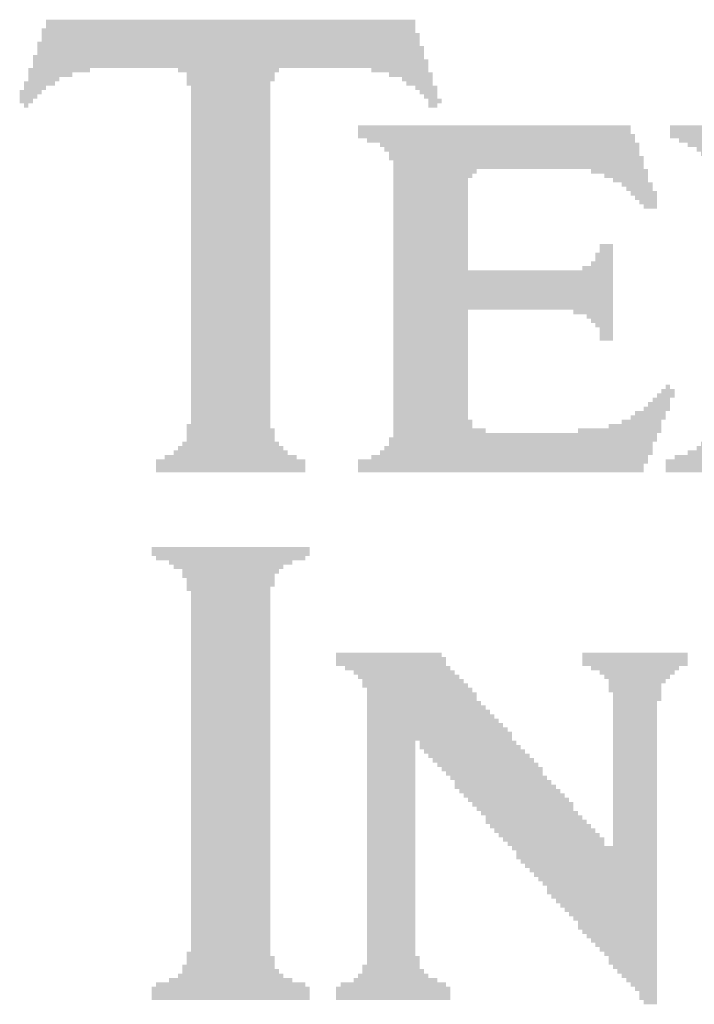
# Model space of a CAD drawing. Header units: inches. Extents: x -0.5 to 14.5, y -1.3 to 8.2.
# Tile 185 of 196: x 12.515 to 12.669, y 0.485 to 0.709. Entities that reach past the tile are written whole.
import ezdxf

# ---------------------------------------------------------------- set-up
doc = ezdxf.new("R2010")
doc.units = ezdxf.units.IN
doc.header["$MEASUREMENT"] = 0
doc.layers.add('M9 Title Sheet', color=56, linetype='Continuous')

msp = doc.modelspace()

# ---------------------------------------------------------------- hatches: boundary and pattern name
at = {"layer": 'M9 Title Sheet'}
for points in [[(12.6055, 0.70825), (12.6055, 0.70725), (12.6055, 0.70625), (12.6065, 0.70625), (12.6065, 0.70525), (12.6065, 0.70425), (12.6065, 0.70325), (12.6075, 0.70325), (12.6075, 0.70225), (12.6075, 0.70125), (12.6075, 0.70025), (12.6085, 0.70025), (12.6085, 0.69925), (12.6085, 0.69825), (12.6085, 0.69725), (12.6095, 0.69725), (12.6095, 0.69625), (12.6095, 0.69525), (12.6095, 0.69425), (12.6105, 0.69425), (12.6105, 0.69325), (12.6105, 0.69225), (12.6105, 0.69125), (12.6115, 0.69125), (12.6115, 0.69025), (12.6105, 0.69025), (12.6105, 0.68925), (12.6085, 0.68925), (12.6085, 0.69025), (12.6085, 0.69125), (12.6075, 0.69125), (12.6075, 0.69225), (12.6065, 0.69225), (12.6065, 0.69325), (12.6055, 0.69325), (12.6055, 0.69425), (12.6035, 0.69425), (12.6035, 0.69525), (12.6025, 0.69525), (12.6025, 0.69625), (12.5995, 0.69625), (12.5995, 0.69725), (12.5955, 0.69725), (12.5955, 0.69825), (12.5745, 0.69825), (12.5745, 0.69725), (12.5735, 0.69725), (12.5735, 0.69625), (12.5735, 0.69525), (12.5725, 0.69525), (12.5725, 0.69425), (12.5725, 0.69325), (12.5725, 0.69225), (12.5725, 0.69125), (12.5725, 0.69025), (12.5725, 0.68925), (12.5725, 0.68825), (12.5725, 0.68725), (12.5725, 0.68625), (12.5725, 0.68525), (12.5725, 0.68425), (12.5725, 0.68325), (12.5725, 0.68225), (12.5725, 0.68125), (12.5725, 0.68025), (12.5725, 0.67925), (12.5725, 0.67825), (12.5725, 0.67725), (12.5725, 0.67625), (12.5725, 0.67525), (12.5725, 0.67425), (12.5725, 0.67325), (12.5725, 0.67225), (12.5725, 0.67125), (12.5725, 0.67025), (12.5725, 0.66925), (12.5725, 0.66825), (12.5725, 0.66725), (12.5725, 0.66625), (12.5725, 0.66525), (12.5725, 0.66425), (12.5725, 0.66325), (12.5725, 0.66225), (12.5725, 0.66125), (12.5725, 0.66025), (12.5725, 0.65925), (12.5725, 0.65825), (12.5725, 0.65725), (12.5725, 0.65625), (12.5725, 0.65525), (12.5725, 0.65425), (12.5725, 0.65325), (12.5725, 0.65225), (12.5725, 0.65125), (12.5725, 0.65025), (12.5725, 0.64925), (12.5725, 0.64825), (12.5725, 0.64725), (12.5725, 0.64625), (12.5725, 0.64525), (12.5725, 0.64425), (12.5725, 0.64325), (12.5725, 0.64225), (12.5725, 0.64125), (12.5725, 0.64025), (12.5725, 0.63925), (12.5725, 0.63825), (12.5725, 0.63725), (12.5725, 0.63625), (12.5725, 0.63525), (12.5725, 0.63425), (12.5725, 0.63325), (12.5725, 0.63225), (12.5725, 0.63125), (12.5725, 0.63025), (12.5725, 0.62925), (12.5725, 0.62825), (12.5725, 0.62725), (12.5725, 0.62625), (12.5725, 0.62525), (12.5725, 0.62425), (12.5725, 0.62325), (12.5725, 0.62225), (12.5725, 0.62125), (12.5725, 0.62025), (12.5725, 0.61925), (12.5725, 0.61825), (12.5725, 0.61725), (12.5725, 0.61625), (12.5735, 0.61625), (12.5735, 0.61525), (12.5735, 0.61425), (12.5735, 0.61325), (12.5745, 0.61325), (12.5745, 0.61225), (12.5755, 0.61225), (12.5755, 0.61125), (12.5765, 0.61125), (12.5765, 0.61025), (12.5785, 0.61025), (12.5785, 0.60925), (12.5805, 0.60925), (12.5805, 0.60825), (12.5805, 0.60725), (12.5805, 0.60625), (12.5465, 0.60625), (12.5465, 0.60725), (12.5465, 0.60825), (12.5465, 0.60925), (12.5485, 0.60925), (12.5485, 0.61025), (12.5505, 0.61025), (12.5505, 0.61125), (12.5515, 0.61125), (12.5515, 0.61225), (12.5525, 0.61225), (12.5525, 0.61325), (12.5535, 0.61325), (12.5535, 0.61425), (12.5535, 0.61525), (12.5535, 0.61625), (12.5535, 0.61725), (12.5545, 0.61725), (12.5545, 0.61825), (12.5545, 0.61925), (12.5545, 0.62025), (12.5545, 0.62125), (12.5545, 0.62225), (12.5545, 0.62325), (12.5545, 0.62425), (12.5545, 0.62525), (12.5545, 0.62625), (12.5545, 0.62725), (12.5545, 0.62825), (12.5545, 0.62925), (12.5545, 0.63025), (12.5545, 0.63125), (12.5545, 0.63225), (12.5545, 0.63325), (12.5545, 0.63425), (12.5545, 0.63525), (12.5545, 0.63625), (12.5545, 0.63725), (12.5545, 0.63825), (12.5545, 0.63925), (12.5545, 0.64025), (12.5545, 0.64125), (12.5545, 0.64225), (12.5545, 0.64325), (12.5545, 0.64425), (12.5545, 0.64525), (12.5545, 0.64625), (12.5545, 0.64725), (12.5545, 0.64825), (12.5545, 0.64925), (12.5545, 0.65025), (12.5545, 0.65125), (12.5545, 0.65225), (12.5545, 0.65325), (12.5545, 0.65425), (12.5545, 0.65525), (12.5545, 0.65625), (12.5545, 0.65725), (12.5545, 0.65825), (12.5545, 0.65925), (12.5545, 0.66025), (12.5545, 0.66125), (12.5545, 0.66225), (12.5545, 0.66325), (12.5545, 0.66425), (12.5545, 0.66525), (12.5545, 0.66625), (12.5545, 0.66725), (12.5545, 0.66825), (12.5545, 0.66925), (12.5545, 0.67025), (12.5545, 0.67125), (12.5545, 0.67225), (12.5545, 0.67325), (12.5545, 0.67425), (12.5545, 0.67525), (12.5545, 0.67625), (12.5545, 0.67725), (12.5545, 0.67825), (12.5545, 0.67925), (12.5545, 0.68025), (12.5545, 0.68125), (12.5545, 0.68225), (12.5545, 0.68325), (12.5545, 0.68425), (12.5545, 0.68525), (12.5545, 0.68625), (12.5545, 0.68725), (12.5545, 0.68825), (12.5545, 0.68925), (12.5545, 0.69025), (12.5545, 0.69125), (12.5545, 0.69225), (12.5545, 0.69325), (12.5545, 0.69425), (12.5535, 0.69425), (12.5535, 0.69525), (12.5535, 0.69625), (12.5535, 0.69725), (12.5515, 0.69725), (12.5515, 0.69825), (12.5315, 0.69825), (12.5315, 0.69725), (12.5275, 0.69725), (12.5275, 0.69625), (12.5245, 0.69625), (12.5245, 0.69525), (12.5235, 0.69525), (12.5235, 0.69425), (12.5215, 0.69425), (12.5215, 0.69325), (12.5205, 0.69325), (12.5205, 0.69225), (12.5195, 0.69225), (12.5195, 0.69125), (12.5185, 0.69125), (12.5185, 0.69025), (12.5175, 0.69025), (12.5175, 0.68925), (12.5165, 0.68925), (12.5165, 0.69025), (12.5155, 0.69025), (12.5155, 0.69125), (12.5155, 0.69225), (12.5155, 0.69325), (12.5165, 0.69325), (12.5165, 0.69425), (12.5165, 0.69525), (12.5175, 0.69525), (12.5175, 0.69625), (12.5175, 0.69725), (12.5175, 0.69825), (12.5185, 0.69825), (12.5185, 0.69925), (12.5185, 0.70025), (12.5185, 0.70125), (12.5195, 0.70125), (12.5195, 0.70225), (12.5195, 0.70325), (12.5195, 0.70425), (12.5205, 0.70425), (12.5205, 0.70525), (12.5205, 0.70625), (12.5205, 0.70725), (12.5215, 0.70725), (12.5215, 0.70825), (12.5215, 0.70925), (12.6055, 0.70925)], [(12.6545, 0.68425), (12.6545, 0.68325), (12.6555, 0.68325), (12.6555, 0.68225), (12.6555, 0.68125), (12.6565, 0.68125), (12.6565, 0.68025), (12.6565, 0.67925), (12.6565, 0.67825), (12.6575, 0.67825), (12.6575, 0.67725), (12.6575, 0.67625), (12.6575, 0.67525), (12.6585, 0.67525), (12.6585, 0.67425), (12.6585, 0.67325), (12.6585, 0.67225), (12.6595, 0.67225), (12.6595, 0.67125), (12.6595, 0.67025), (12.6605, 0.67025), (12.6605, 0.66925), (12.6605, 0.66825), (12.6605, 0.66725), (12.6605, 0.66625), (12.6575, 0.66625), (12.6575, 0.66725), (12.6565, 0.66725), (12.6565, 0.66825), (12.6555, 0.66825), (12.6555, 0.66925), (12.6545, 0.66925), (12.6545, 0.67025), (12.6535, 0.67025), (12.6535, 0.67125), (12.6525, 0.67125), (12.6525, 0.67225), (12.6505, 0.67225), (12.6505, 0.67325), (12.6485, 0.67325), (12.6485, 0.67425), (12.6455, 0.67425), (12.6455, 0.67525), (12.6195, 0.67525), (12.6195, 0.67425), (12.6185, 0.67425), (12.6185, 0.67325), (12.6175, 0.67325), (12.6175, 0.67225), (12.6175, 0.67125), (12.6175, 0.67025), (12.6175, 0.66925), (12.6175, 0.66825), (12.6175, 0.66725), (12.6175, 0.66625), (12.6175, 0.66525), (12.6175, 0.66425), (12.6175, 0.66325), (12.6175, 0.66225), (12.6175, 0.66125), (12.6175, 0.66025), (12.6175, 0.65925), (12.6175, 0.65825), (12.6175, 0.65725), (12.6175, 0.65625), (12.6175, 0.65525), (12.6175, 0.65425), (12.6175, 0.65325), (12.6175, 0.65225), (12.6435, 0.65225), (12.6435, 0.65325), (12.6455, 0.65325), (12.6455, 0.65425), (12.6465, 0.65425), (12.6465, 0.65525), (12.6465, 0.65625), (12.6475, 0.65625), (12.6475, 0.65725), (12.6475, 0.65825), (12.6505, 0.65825), (12.6505, 0.65725), (12.6505, 0.65625), (12.6505, 0.65525), (12.6505, 0.65425), (12.6505, 0.65325), (12.6505, 0.65225), (12.6505, 0.65125), (12.6505, 0.65025), (12.6505, 0.64925), (12.6505, 0.64825), (12.6505, 0.64725), (12.6505, 0.64625), (12.6505, 0.64525), (12.6505, 0.64425), (12.6505, 0.64325), (12.6505, 0.64225), (12.6505, 0.64125), (12.6505, 0.64025), (12.6505, 0.63925), (12.6505, 0.63825), (12.6505, 0.63725), (12.6505, 0.63625), (12.6475, 0.63625), (12.6475, 0.63725), (12.6475, 0.63825), (12.6475, 0.63925), (12.6465, 0.63925), (12.6465, 0.64025), (12.6455, 0.64025), (12.6455, 0.64125), (12.6445, 0.64125), (12.6445, 0.64225), (12.6415, 0.64225), (12.6415, 0.64325), (12.6175, 0.64325), (12.6175, 0.64225), (12.6175, 0.64125), (12.6175, 0.64025), (12.6175, 0.63925), (12.6175, 0.63825), (12.6175, 0.63725), (12.6175, 0.63625), (12.6175, 0.63525), (12.6175, 0.63425), (12.6175, 0.63325), (12.6175, 0.63225), (12.6175, 0.63125), (12.6175, 0.63025), (12.6175, 0.62925), (12.6175, 0.62825), (12.6175, 0.62725), (12.6175, 0.62625), (12.6175, 0.62525), (12.6175, 0.62425), (12.6175, 0.62325), (12.6175, 0.62225), (12.6175, 0.62125), (12.6175, 0.62025), (12.6175, 0.61925), (12.6175, 0.61825), (12.6185, 0.61825), (12.6185, 0.61725), (12.6185, 0.61625), (12.6215, 0.61625), (12.6215, 0.61525), (12.6425, 0.61525), (12.6425, 0.61625), (12.6495, 0.61625), (12.6495, 0.61725), (12.6525, 0.61725), (12.6525, 0.61825), (12.6545, 0.61825), (12.6545, 0.61925), (12.6555, 0.61925), (12.6555, 0.62025), (12.6575, 0.62025), (12.6575, 0.62125), (12.6585, 0.62125), (12.6585, 0.62225), (12.6595, 0.62225), (12.6595, 0.62325), (12.6605, 0.62325), (12.6605, 0.62425), (12.6615, 0.62425), (12.6615, 0.62525), (12.6625, 0.62525), (12.6625, 0.62625), (12.6635, 0.62625), (12.6635, 0.62525), (12.6645, 0.62525), (12.6645, 0.62425), (12.6645, 0.62325), (12.6635, 0.62325), (12.6635, 0.62225), (12.6635, 0.62125), (12.6635, 0.62025), (12.6625, 0.62025), (12.6625, 0.61925), (12.6625, 0.61825), (12.6615, 0.61825), (12.6615, 0.61725), (12.6615, 0.61625), (12.6615, 0.61525), (12.6605, 0.61525), (12.6605, 0.61425), (12.6605, 0.61325), (12.6595, 0.61325), (12.6595, 0.61225), (12.6595, 0.61125), (12.6595, 0.61025), (12.6585, 0.61025), (12.6585, 0.60925), (12.6585, 0.60825), (12.6575, 0.60825), (12.6575, 0.60725), (12.6575, 0.60625), (12.5925, 0.60625), (12.5925, 0.60725), (12.5925, 0.60825), (12.5925, 0.60925), (12.5955, 0.60925), (12.5955, 0.61025), (12.5975, 0.61025), (12.5975, 0.61125), (12.5985, 0.61125), (12.5985, 0.61225), (12.5995, 0.61225), (12.5995, 0.61325), (12.5995, 0.61425), (12.6005, 0.61425), (12.6005, 0.61525), (12.6005, 0.61625), (12.6005, 0.61725), (12.6005, 0.61825), (12.6005, 0.61925), (12.6005, 0.62025), (12.6005, 0.62125), (12.6005, 0.62225), (12.6005, 0.62325), (12.6005, 0.62425), (12.6005, 0.62525), (12.6005, 0.62625), (12.6005, 0.62725), (12.6005, 0.62825), (12.6005, 0.62925), (12.6005, 0.63025), (12.6005, 0.63125), (12.6005, 0.63225), (12.6005, 0.63325), (12.6005, 0.63425), (12.6005, 0.63525), (12.6005, 0.63625), (12.6005, 0.63725), (12.6005, 0.63825), (12.6005, 0.63925), (12.6005, 0.64025), (12.6005, 0.64125), (12.6005, 0.64225), (12.6005, 0.64325), (12.6005, 0.64425), (12.6005, 0.64525), (12.6005, 0.64625), (12.6005, 0.64725), (12.6005, 0.64825), (12.6005, 0.64925), (12.6005, 0.65025), (12.6005, 0.65125), (12.6005, 0.65225), (12.6005, 0.65325), (12.6005, 0.65425), (12.6005, 0.65525), (12.6005, 0.65625), (12.6005, 0.65725), (12.6005, 0.65825), (12.6005, 0.65925), (12.6005, 0.66025), (12.6005, 0.66125), (12.6005, 0.66225), (12.6005, 0.66325), (12.6005, 0.66425), (12.6005, 0.66525), (12.6005, 0.66625), (12.6005, 0.66725), (12.6005, 0.66825), (12.6005, 0.66925), (12.6005, 0.67025), (12.6005, 0.67125), (12.6005, 0.67225), (12.6005, 0.67325), (12.6005, 0.67425), (12.6005, 0.67525), (12.6005, 0.67625), (12.6005, 0.67725), (12.5995, 0.67725), (12.5995, 0.67825), (12.5995, 0.67925), (12.5985, 0.67925), (12.5985, 0.68025), (12.5975, 0.68025), (12.5975, 0.68125), (12.5945, 0.68125), (12.5945, 0.68225), (12.5925, 0.68225), (12.5925, 0.68325), (12.5925, 0.68425), (12.5925, 0.68525), (12.6545, 0.68525)], [(12.5815, 0.58825), (12.5815, 0.58725), (12.5805, 0.58725), (12.5805, 0.58625), (12.5775, 0.58625), (12.5775, 0.58525), (12.5755, 0.58525), (12.5755, 0.58425), (12.5745, 0.58425), (12.5745, 0.58325), (12.5735, 0.58325), (12.5735, 0.58225), (12.5735, 0.58125), (12.5735, 0.58025), (12.5725, 0.58025), (12.5725, 0.57925), (12.5725, 0.57825), (12.5725, 0.57725), (12.5725, 0.57625), (12.5725, 0.57525), (12.5725, 0.57425), (12.5725, 0.57325), (12.5725, 0.57225), (12.5725, 0.57125), (12.5725, 0.57025), (12.5725, 0.56925), (12.5725, 0.56825), (12.5725, 0.56725), (12.5725, 0.56625), (12.5725, 0.56525), (12.5725, 0.56425), (12.5725, 0.56325), (12.5725, 0.56225), (12.5725, 0.56125), (12.5725, 0.56025), (12.5725, 0.55925), (12.5725, 0.55825), (12.5725, 0.55725), (12.5725, 0.55625), (12.5725, 0.55525), (12.5725, 0.55425), (12.5725, 0.55325), (12.5725, 0.55225), (12.5725, 0.55125), (12.5725, 0.55025), (12.5725, 0.54925), (12.5725, 0.54825), (12.5725, 0.54725), (12.5725, 0.54625), (12.5725, 0.54525), (12.5725, 0.54425), (12.5725, 0.54325), (12.5725, 0.54225), (12.5725, 0.54125), (12.5725, 0.54025), (12.5725, 0.53925), (12.5725, 0.53825), (12.5725, 0.53725), (12.5725, 0.53625), (12.5725, 0.53525), (12.5725, 0.53425), (12.5725, 0.53325), (12.5725, 0.53225), (12.5725, 0.53125), (12.5725, 0.53025), (12.5725, 0.52925), (12.5725, 0.52825), (12.5725, 0.52725), (12.5725, 0.52625), (12.5725, 0.52525), (12.5725, 0.52425), (12.5725, 0.52325), (12.5725, 0.52225), (12.5725, 0.52125), (12.5725, 0.52025), (12.5725, 0.51925), (12.5725, 0.51825), (12.5725, 0.51725), (12.5725, 0.51625), (12.5725, 0.51525), (12.5725, 0.51425), (12.5725, 0.51325), (12.5725, 0.51225), (12.5725, 0.51125), (12.5725, 0.51025), (12.5725, 0.50925), (12.5725, 0.50825), (12.5725, 0.50725), (12.5725, 0.50625), (12.5725, 0.50525), (12.5725, 0.50425), (12.5725, 0.50325), (12.5725, 0.50225), (12.5725, 0.50125), (12.5725, 0.50025), (12.5725, 0.49925), (12.5725, 0.49825), (12.5725, 0.49725), (12.5725, 0.49625), (12.5735, 0.49625), (12.5735, 0.49525), (12.5735, 0.49425), (12.5735, 0.49325), (12.5745, 0.49325), (12.5745, 0.49225), (12.5755, 0.49225), (12.5755, 0.49125), (12.5775, 0.49125), (12.5775, 0.49025), (12.5805, 0.49025), (12.5805, 0.48925), (12.5815, 0.48925), (12.5815, 0.48825), (12.5815, 0.48725), (12.5815, 0.48625), (12.5455, 0.48625), (12.5455, 0.48725), (12.5455, 0.48825), (12.5455, 0.48925), (12.5465, 0.48925), (12.5465, 0.49025), (12.5495, 0.49025), (12.5495, 0.49125), (12.5515, 0.49125), (12.5515, 0.49225), (12.5525, 0.49225), (12.5525, 0.49325), (12.5525, 0.49425), (12.5535, 0.49425), (12.5535, 0.49525), (12.5535, 0.49625), (12.5535, 0.49725), (12.5545, 0.49725), (12.5545, 0.49825), (12.5545, 0.49925), (12.5545, 0.50025), (12.5545, 0.50125), (12.5545, 0.50225), (12.5545, 0.50325), (12.5545, 0.50425), (12.5545, 0.50525), (12.5545, 0.50625), (12.5545, 0.50725), (12.5545, 0.50825), (12.5545, 0.50925), (12.5545, 0.51025), (12.5545, 0.51125), (12.5545, 0.51225), (12.5545, 0.51325), (12.5545, 0.51425), (12.5545, 0.51525), (12.5545, 0.51625), (12.5545, 0.51725), (12.5545, 0.51825), (12.5545, 0.51925), (12.5545, 0.52025), (12.5545, 0.52125), (12.5545, 0.52225), (12.5545, 0.52325), (12.5545, 0.52425), (12.5545, 0.52525), (12.5545, 0.52625), (12.5545, 0.52725), (12.5545, 0.52825), (12.5545, 0.52925), (12.5545, 0.53025), (12.5545, 0.53125), (12.5545, 0.53225), (12.5545, 0.53325), (12.5545, 0.53425), (12.5545, 0.53525), (12.5545, 0.53625), (12.5545, 0.53725), (12.5545, 0.53825), (12.5545, 0.53925), (12.5545, 0.54025), (12.5545, 0.54125), (12.5545, 0.54225), (12.5545, 0.54325), (12.5545, 0.54425), (12.5545, 0.54525), (12.5545, 0.54625), (12.5545, 0.54725), (12.5545, 0.54825), (12.5545, 0.54925), (12.5545, 0.55025), (12.5545, 0.55125), (12.5545, 0.55225), (12.5545, 0.55325), (12.5545, 0.55425), (12.5545, 0.55525), (12.5545, 0.55625), (12.5545, 0.55725), (12.5545, 0.55825), (12.5545, 0.55925), (12.5545, 0.56025), (12.5545, 0.56125), (12.5545, 0.56225), (12.5545, 0.56325), (12.5545, 0.56425), (12.5545, 0.56525), (12.5545, 0.56625), (12.5545, 0.56725), (12.5545, 0.56825), (12.5545, 0.56925), (12.5545, 0.57025), (12.5545, 0.57125), (12.5545, 0.57225), (12.5545, 0.57325), (12.5545, 0.57425), (12.5545, 0.57525), (12.5545, 0.57625), (12.5545, 0.57725), (12.5545, 0.57825), (12.5545, 0.57925), (12.5535, 0.57925), (12.5535, 0.58025), (12.5535, 0.58125), (12.5535, 0.58225), (12.5525, 0.58225), (12.5525, 0.58325), (12.5525, 0.58425), (12.5505, 0.58425), (12.5505, 0.58525), (12.5495, 0.58525), (12.5495, 0.58625), (12.5465, 0.58625), (12.5465, 0.58725), (12.5455, 0.58725), (12.5455, 0.58825), (12.5455, 0.58925), (12.5815, 0.58925)], [(12.6675, 0.56425), (12.6675, 0.56325), (12.6675, 0.56225), (12.6655, 0.56225), (12.6655, 0.56125), (12.6645, 0.56125), (12.6645, 0.56025), (12.6635, 0.56025), (12.6635, 0.55925), (12.6625, 0.55925), (12.6625, 0.55825), (12.6615, 0.55825), (12.6615, 0.55725), (12.6615, 0.55625), (12.6615, 0.55525), (12.6615, 0.55425), (12.6605, 0.55425), (12.6605, 0.55325), (12.6605, 0.55225), (12.6605, 0.55125), (12.6605, 0.55025), (12.6605, 0.54925), (12.6605, 0.54825), (12.6605, 0.54725), (12.6605, 0.54625), (12.6605, 0.54525), (12.6605, 0.54425), (12.6605, 0.54325), (12.6605, 0.54225), (12.6605, 0.54125), (12.6605, 0.54025), (12.6605, 0.53925), (12.6605, 0.53825), (12.6605, 0.53725), (12.6605, 0.53625), (12.6605, 0.53525), (12.6605, 0.53425), (12.6605, 0.53325), (12.6605, 0.53225), (12.6605, 0.53125), (12.6605, 0.53025), (12.6605, 0.52925), (12.6605, 0.52825), (12.6605, 0.52725), (12.6605, 0.52625), (12.6605, 0.52525), (12.6605, 0.52425), (12.6605, 0.52325), (12.6605, 0.52225), (12.6605, 0.52125), (12.6605, 0.52025), (12.6605, 0.51925), (12.6605, 0.51825), (12.6605, 0.51725), (12.6605, 0.51625), (12.6605, 0.51525), (12.6605, 0.51425), (12.6605, 0.51325), (12.6605, 0.51225), (12.6605, 0.51125), (12.6605, 0.51025), (12.6605, 0.50925), (12.6605, 0.50825), (12.6605, 0.50725), (12.6605, 0.50625), (12.6605, 0.50525), (12.6605, 0.50425), (12.6605, 0.50325), (12.6605, 0.50225), (12.6605, 0.50125), (12.6605, 0.50025), (12.6605, 0.49925), (12.6605, 0.49825), (12.6605, 0.49725), (12.6605, 0.49625), (12.6605, 0.49525), (12.6605, 0.49425), (12.6605, 0.49325), (12.6605, 0.49225), (12.6605, 0.49125), (12.6605, 0.49025), (12.6605, 0.48925), (12.6605, 0.48825), (12.6605, 0.48725), (12.6605, 0.48625), (12.6605, 0.48525), (12.6575, 0.48525), (12.6575, 0.48625), (12.6565, 0.48625), (12.6565, 0.48725), (12.6565, 0.48825), (12.6555, 0.48825), (12.6555, 0.48925), (12.6545, 0.48925), (12.6545, 0.49025), (12.6535, 0.49025), (12.6535, 0.49125), (12.6525, 0.49125), (12.6525, 0.49225), (12.6515, 0.49225), (12.6515, 0.49325), (12.6505, 0.49325), (12.6505, 0.49425), (12.6495, 0.49425), (12.6495, 0.49525), (12.6495, 0.49625), (12.6485, 0.49625), (12.6485, 0.49725), (12.6475, 0.49725), (12.6475, 0.49825), (12.6465, 0.49825), (12.6465, 0.49925), (12.6455, 0.49925), (12.6455, 0.50025), (12.6445, 0.50025), (12.6445, 0.50125), (12.6435, 0.50125), (12.6435, 0.50225), (12.6425, 0.50225), (12.6425, 0.50325), (12.6425, 0.50425), (12.6415, 0.50425), (12.6415, 0.50525), (12.6405, 0.50525), (12.6405, 0.50625), (12.6395, 0.50625), (12.6395, 0.50725), (12.6385, 0.50725), (12.6385, 0.50825), (12.6375, 0.50825), (12.6375, 0.50925), (12.6365, 0.50925), (12.6365, 0.51025), (12.6355, 0.51025), (12.6355, 0.51125), (12.6355, 0.51225), (12.6345, 0.51225), (12.6345, 0.51325), (12.6335, 0.51325), (12.6335, 0.51425), (12.6325, 0.51425), (12.6325, 0.51525), (12.6315, 0.51525), (12.6315, 0.51625), (12.6305, 0.51625), (12.6305, 0.51725), (12.6295, 0.51725), (12.6295, 0.51825), (12.6285, 0.51825), (12.6285, 0.51925), (12.6285, 0.52025), (12.6275, 0.52025), (12.6275, 0.52125), (12.6265, 0.52125), (12.6265, 0.52225), (12.6255, 0.52225), (12.6255, 0.52325), (12.6245, 0.52325), (12.6245, 0.52425), (12.6235, 0.52425), (12.6235, 0.52525), (12.6225, 0.52525), (12.6225, 0.52625), (12.6215, 0.52625), (12.6215, 0.52725), (12.6215, 0.52825), (12.6205, 0.52825), (12.6205, 0.52925), (12.6195, 0.52925), (12.6195, 0.53025), (12.6185, 0.53025), (12.6185, 0.53125), (12.6175, 0.53125), (12.6175, 0.53225), (12.6165, 0.53225), (12.6165, 0.53325), (12.6155, 0.53325), (12.6155, 0.53425), (12.6145, 0.53425), (12.6145, 0.53525), (12.6145, 0.53625), (12.6135, 0.53625), (12.6135, 0.53725), (12.6125, 0.53725), (12.6125, 0.53825), (12.6115, 0.53825), (12.6115, 0.53925), (12.6105, 0.53925), (12.6105, 0.54025), (12.6095, 0.54025), (12.6095, 0.54125), (12.6085, 0.54125), (12.6085, 0.54225), (12.6075, 0.54225), (12.6075, 0.54325), (12.6065, 0.54325), (12.6065, 0.54425), (12.6065, 0.54525), (12.6055, 0.54525), (12.6055, 0.54425), (12.6055, 0.54325), (12.6055, 0.54225), (12.6055, 0.54125), (12.6055, 0.54025), (12.6055, 0.53925), (12.6055, 0.53825), (12.6055, 0.53725), (12.6055, 0.53625), (12.6055, 0.53525), (12.6055, 0.53425), (12.6055, 0.53325), (12.6055, 0.53225), (12.6055, 0.53125), (12.6055, 0.53025), (12.6055, 0.52925), (12.6055, 0.52825), (12.6055, 0.52725), (12.6055, 0.52625), (12.6055, 0.52525), (12.6055, 0.52425), (12.6055, 0.52325), (12.6055, 0.52225), (12.6055, 0.52125), (12.6055, 0.52025), (12.6055, 0.51925), (12.6055, 0.51825), (12.6055, 0.51725), (12.6055, 0.51625), (12.6055, 0.51525), (12.6055, 0.51425), (12.6055, 0.51325), (12.6055, 0.51225), (12.6055, 0.51125), (12.6055, 0.51025), (12.6055, 0.50925), (12.6055, 0.50825), (12.6055, 0.50725), (12.6055, 0.50625), (12.6055, 0.50525), (12.6055, 0.50425), (12.6055, 0.50325), (12.6055, 0.50225), (12.6055, 0.50125), (12.6055, 0.50025), (12.6055, 0.49925), (12.6055, 0.49825), (12.6055, 0.49725), (12.6055, 0.49625), (12.6065, 0.49625), (12.6065, 0.49525), (12.6065, 0.49425), (12.6065, 0.49325), (12.6075, 0.49325), (12.6075, 0.49225), (12.6085, 0.49225), (12.6085, 0.49125), (12.6105, 0.49125), (12.6105, 0.49025), (12.6125, 0.49025), (12.6125, 0.48925), (12.6135, 0.48925), (12.6135, 0.48825), (12.6135, 0.48725), (12.6135, 0.48625), (12.5875, 0.48625), (12.5875, 0.48725), (12.5875, 0.48825), (12.5875, 0.48925), (12.5885, 0.48925), (12.5885, 0.49025), (12.5915, 0.49025), (12.5915, 0.49125), (12.5925, 0.49125), (12.5925, 0.49225), (12.5935, 0.49225), (12.5935, 0.49325), (12.5935, 0.49425), (12.5945, 0.49425), (12.5945, 0.49525), (12.5945, 0.49625), (12.5945, 0.49725), (12.5945, 0.49825), (12.5945, 0.49925), (12.5945, 0.50025), (12.5945, 0.50125), (12.5945, 0.50225), (12.5945, 0.50325), (12.5945, 0.50425), (12.5945, 0.50525), (12.5945, 0.50625), (12.5945, 0.50725), (12.5945, 0.50825), (12.5945, 0.50925), (12.5945, 0.51025), (12.5945, 0.51125), (12.5945, 0.51225), (12.5945, 0.51325), (12.5945, 0.51425), (12.5945, 0.51525), (12.5945, 0.51625), (12.5945, 0.51725), (12.5945, 0.51825), (12.5945, 0.51925), (12.5945, 0.52025), (12.5945, 0.52125), (12.5945, 0.52225), (12.5945, 0.52325), (12.5945, 0.52425), (12.5945, 0.52525), (12.5945, 0.52625), (12.5945, 0.52725), (12.5945, 0.52825), (12.5945, 0.52925), (12.5945, 0.53025), (12.5945, 0.53125), (12.5945, 0.53225), (12.5945, 0.53325), (12.5945, 0.53425), (12.5945, 0.53525), (12.5945, 0.53625), (12.5945, 0.53725), (12.5945, 0.53825), (12.5945, 0.53925), (12.5945, 0.54025), (12.5945, 0.54125), (12.5945, 0.54225), (12.5945, 0.54325), (12.5945, 0.54425), (12.5945, 0.54525), (12.5945, 0.54625), (12.5945, 0.54725), (12.5945, 0.54825), (12.5945, 0.54925), (12.5945, 0.55025), (12.5945, 0.55125), (12.5945, 0.55225), (12.5945, 0.55325), (12.5945, 0.55425), (12.5945, 0.55525), (12.5945, 0.55625), (12.5945, 0.55725), (12.5935, 0.55725), (12.5935, 0.55825), (12.5935, 0.55925), (12.5925, 0.55925), (12.5925, 0.56025), (12.5915, 0.56025), (12.5915, 0.56125), (12.5895, 0.56125), (12.5895, 0.56225), (12.5875, 0.56225), (12.5875, 0.56325), (12.5875, 0.56425), (12.5875, 0.56525), (12.6115, 0.56525), (12.6115, 0.56425), (12.6125, 0.56425), (12.6125, 0.56325), (12.6125, 0.56225), (12.6135, 0.56225), (12.6135, 0.56125), (12.6145, 0.56125), (12.6145, 0.56025), (12.6155, 0.56025), (12.6155, 0.55925), (12.6165, 0.55925), (12.6165, 0.55825), (12.6175, 0.55825), (12.6175, 0.55725), (12.6185, 0.55725), (12.6185, 0.55625), (12.6195, 0.55625), (12.6195, 0.55525), (12.6195, 0.55425), (12.6205, 0.55425), (12.6205, 0.55325), (12.6215, 0.55325), (12.6215, 0.55225), (12.6225, 0.55225), (12.6225, 0.55125), (12.6235, 0.55125), (12.6235, 0.55025), (12.6245, 0.55025), (12.6245, 0.54925), (12.6255, 0.54925), (12.6255, 0.54825), (12.6265, 0.54825), (12.6265, 0.54725), (12.6275, 0.54725), (12.6275, 0.54625), (12.6275, 0.54525), (12.6285, 0.54525), (12.6285, 0.54425), (12.6295, 0.54425), (12.6295, 0.54325), (12.6305, 0.54325), (12.6305, 0.54225), (12.6315, 0.54225), (12.6315, 0.54125), (12.6325, 0.54125), (12.6325, 0.54025), (12.6335, 0.54025), (12.6335, 0.53925), (12.6345, 0.53925), (12.6345, 0.53825), (12.6345, 0.53725), (12.6355, 0.53725), (12.6355, 0.53625), (12.6365, 0.53625), (12.6365, 0.53525), (12.6375, 0.53525), (12.6375, 0.53425), (12.6385, 0.53425), (12.6385, 0.53325), (12.6395, 0.53325), (12.6395, 0.53225), (12.6405, 0.53225), (12.6405, 0.53125), (12.6415, 0.53125), (12.6415, 0.53025), (12.6415, 0.52925), (12.6425, 0.52925), (12.6425, 0.52825), (12.6435, 0.52825), (12.6435, 0.52725), (12.6445, 0.52725), (12.6445, 0.52625), (12.6455, 0.52625), (12.6455, 0.52525), (12.6465, 0.52525), (12.6465, 0.52425), (12.6475, 0.52425), (12.6475, 0.52325), (12.6485, 0.52325), (12.6485, 0.52225), (12.6485, 0.52125), (12.6505, 0.52125), (12.6505, 0.52225), (12.6505, 0.52325), (12.6505, 0.52425), (12.6505, 0.52525), (12.6505, 0.52625), (12.6505, 0.52725), (12.6505, 0.52825), (12.6505, 0.52925), (12.6505, 0.53025), (12.6505, 0.53125), (12.6505, 0.53225), (12.6505, 0.53325), (12.6505, 0.53425), (12.6505, 0.53525), (12.6505, 0.53625), (12.6505, 0.53725), (12.6505, 0.53825), (12.6505, 0.53925), (12.6505, 0.54025), (12.6505, 0.54125), (12.6505, 0.54225), (12.6505, 0.54325), (12.6505, 0.54425), (12.6505, 0.54525), (12.6505, 0.54625), (12.6505, 0.54725), (12.6505, 0.54825), (12.6505, 0.54925), (12.6505, 0.55025), (12.6505, 0.55125), (12.6505, 0.55225), (12.6505, 0.55325), (12.6505, 0.55425), (12.6505, 0.55525), (12.6505, 0.55625), (12.6495, 0.55625), (12.6495, 0.55725), (12.6495, 0.55825), (12.6495, 0.55925), (12.6485, 0.55925), (12.6485, 0.56025), (12.6475, 0.56025), (12.6475, 0.56125), (12.6455, 0.56125), (12.6455, 0.56225), (12.6435, 0.56225), (12.6435, 0.56325), (12.6435, 0.56425), (12.6435, 0.56525), (12.6675, 0.56525)]]:
    msp.add_hatch(color=56, dxfattribs=at).paths.add_polyline_path(points)
h = msp.add_hatch(color=56, dxfattribs=at)
h.paths.add_polyline_path([(12.7915, 0.68425), (12.7915, 0.68325), (12.7925, 0.68325), (12.7925, 0.68225), (12.7925, 0.68125), (12.7925, 0.68025), (12.7935, 0.68025), (12.7935, 0.67925), (12.7935, 0.67825), (12.7935, 0.67725), (12.7945, 0.67725), (12.7945, 0.67625), (12.7945, 0.67525), (12.7955, 0.67525), (12.7955, 0.67425), (12.7955, 0.67325), (12.7955, 0.67225), (12.7965, 0.67225), (12.7965, 0.67125), (12.7965, 0.67025), (12.7975, 0.67025), (12.7975, 0.66925), (12.7975, 0.66825), (12.7975, 0.66725), (12.7985, 0.66725), (12.7985, 0.66625), (12.7985, 0.66525), (12.7985, 0.66425), (12.7995, 0.66425), (12.7995, 0.66325), (12.7995, 0.66225), (12.8005, 0.66225), (12.8005, 0.66125), (12.8005, 0.66025), (12.8005, 0.65925), (12.8015, 0.65925), (12.8015, 0.65825), (12.8015, 0.65725), (12.8015, 0.65625), (12.8025, 0.65625), (12.8025, 0.65525), (12.8025, 0.65425), (12.8035, 0.65425), (12.8035, 0.65325), (12.8035, 0.65225), (12.8035, 0.65125), (12.8045, 0.65125), (12.8045, 0.65025), (12.8045, 0.64925), (12.8055, 0.64925), (12.8055, 0.64825), (12.8055, 0.64725), (12.8055, 0.64625), (12.8065, 0.64625), (12.8065, 0.64525), (12.8065, 0.64425), (12.8065, 0.64325), (12.8075, 0.64325), (12.8075, 0.64225), (12.8075, 0.64125), (12.8085, 0.64125), (12.8085, 0.64025), (12.8085, 0.63925), (12.8085, 0.63825), (12.8095, 0.63825), (12.8095, 0.63725), (12.8095, 0.63625), (12.8095, 0.63525), (12.8105, 0.63525), (12.8105, 0.63425), (12.8105, 0.63325), (12.8115, 0.63325), (12.8115, 0.63225), (12.8115, 0.63125), (12.8115, 0.63025), (12.8125, 0.63025), (12.8125, 0.62925), (12.8125, 0.62825), (12.8135, 0.62825), (12.8135, 0.62725), (12.8135, 0.62625), (12.8135, 0.62525), (12.8145, 0.62525), (12.8145, 0.62425), (12.8145, 0.62325), (12.8145, 0.62225), (12.8155, 0.62225), (12.8155, 0.62125), (12.8155, 0.62025), (12.8165, 0.62025), (12.8165, 0.61925), (12.8165, 0.61825), (12.8165, 0.61725), (12.8175, 0.61725), (12.8175, 0.61625), (12.8175, 0.61525), (12.8185, 0.61525), (12.8185, 0.61425), (12.8195, 0.61425), (12.8195, 0.61325), (12.8205, 0.61325), (12.8205, 0.61225), (12.8215, 0.61225), (12.8215, 0.61125), (12.8225, 0.61125), (12.8225, 0.61025), (12.8245, 0.61025), (12.8245, 0.60925), (12.8255, 0.60925), (12.8255, 0.60825), (12.8255, 0.60725), (12.8255, 0.60625), (12.7925, 0.60625), (12.7925, 0.60725), (12.7925, 0.60825), (12.7925, 0.60925), (12.7955, 0.60925), (12.7955, 0.61025), (12.7965, 0.61025), (12.7965, 0.61125), (12.7975, 0.61125), (12.7975, 0.61225), (12.7985, 0.61225), (12.7985, 0.61325), (12.7985, 0.61425), (12.7985, 0.61525), (12.7985, 0.61625), (12.7985, 0.61725), (12.7975, 0.61725), (12.7975, 0.61825), (12.7975, 0.61925), (12.7975, 0.62025), (12.7965, 0.62025), (12.7965, 0.62125), (12.7965, 0.62225), (12.7955, 0.62225), (12.7955, 0.62325), (12.7955, 0.62425), (12.7955, 0.62525), (12.7945, 0.62525), (12.7945, 0.62625), (12.7945, 0.62725), (12.7945, 0.62825), (12.7615, 0.62825), (12.7615, 0.62725), (12.7615, 0.62625), (12.7615, 0.62525), (12.7605, 0.62525), (12.7605, 0.62425), (12.7605, 0.62325), (12.7595, 0.62325), (12.7595, 0.62225), (12.7595, 0.62125), (12.7595, 0.62025), (12.7585, 0.62025), (12.7585, 0.61925), (12.7585, 0.61825), (12.7585, 0.61725), (12.7575, 0.61725), (12.7575, 0.61625), (12.7575, 0.61525), (12.7575, 0.61425), (12.7575, 0.61325), (12.7575, 0.61225), (12.7575, 0.61125), (12.7585, 0.61125), (12.7585, 0.61025), (12.7605, 0.61025), (12.7605, 0.60925), (12.7635, 0.60925), (12.7635, 0.60825), (12.7635, 0.60725), (12.7635, 0.60625), (12.7095, 0.60625), (12.7095, 0.60725), (12.7095, 0.60825), (12.7095, 0.60925), (12.7125, 0.60925), (12.7125, 0.61025), (12.7145, 0.61025), (12.7145, 0.61125), (12.7155, 0.61125), (12.7155, 0.61225), (12.7165, 0.61225), (12.7165, 0.61325), (12.7165, 0.61425), (12.7165, 0.61525), (12.7165, 0.61625), (12.7155, 0.61625), (12.7155, 0.61725), (12.7155, 0.61825), (12.7145, 0.61825), (12.7145, 0.61925), (12.7135, 0.61925), (12.7135, 0.62025), (12.7125, 0.62025), (12.7125, 0.62125), (12.7125, 0.62225), (12.7115, 0.62225), (12.7115, 0.62325), (12.7105, 0.62325), (12.7105, 0.62425), (12.7105, 0.62525), (12.7095, 0.62525), (12.7095, 0.62625), (12.7085, 0.62625), (12.7085, 0.62725), (12.7085, 0.62825), (12.7075, 0.62825), (12.7075, 0.62925), (12.7065, 0.62925), (12.7065, 0.63025), (12.7065, 0.63125), (12.7055, 0.63125), (12.7055, 0.63225), (12.7045, 0.63225), (12.7045, 0.63325), (12.7035, 0.63325), (12.7035, 0.63425), (12.7035, 0.63525), (12.7025, 0.63525), (12.7025, 0.63625), (12.7015, 0.63625), (12.7015, 0.63725), (12.7015, 0.63825), (12.7005, 0.63825), (12.7005, 0.63725), (12.6995, 0.63725), (12.6995, 0.63625), (12.6995, 0.63525), (12.6985, 0.63525), (12.6985, 0.63425), (12.6985, 0.63325), (12.6975, 0.63325), (12.6975, 0.63225), (12.6965, 0.63225), (12.6965, 0.63125), (12.6965, 0.63025), (12.6955, 0.63025), (12.6955, 0.62925), (12.6945, 0.62925), (12.6945, 0.62825), (12.6945, 0.62725), (12.6935, 0.62725), (12.6935, 0.62625), (12.6925, 0.62625), (12.6925, 0.62525), (12.6925, 0.62425), (12.6915, 0.62425), (12.6915, 0.62325), (12.6905, 0.62325), (12.6905, 0.62225), (12.6905, 0.62125), (12.6895, 0.62125), (12.6895, 0.62025), (12.6895, 0.61925), (12.6885, 0.61925), (12.6885, 0.61825), (12.6875, 0.61825), (12.6875, 0.61725), (12.6875, 0.61625), (12.6865, 0.61625), (12.6865, 0.61525), (12.6865, 0.61425), (12.6865, 0.61325), (12.6865, 0.61225), (12.6865, 0.61125), (12.6875, 0.61125), (12.6875, 0.61025), (12.6895, 0.61025), (12.6895, 0.60925), (12.6925, 0.60925), (12.6925, 0.60825), (12.6925, 0.60725), (12.6925, 0.60625), (12.6625, 0.60625), (12.6625, 0.60725), (12.6625, 0.60825), (12.6625, 0.60925), (12.6645, 0.60925), (12.6645, 0.61025), (12.6675, 0.61025), (12.6675, 0.61125), (12.6695, 0.61125), (12.6695, 0.61225), (12.6705, 0.61225), (12.6705, 0.61325), (12.6715, 0.61325), (12.6715, 0.61425), (12.6725, 0.61425), (12.6725, 0.61525), (12.6735, 0.61525), (12.6735, 0.61625), (12.6745, 0.61625), (12.6745, 0.61725), (12.6755, 0.61725), (12.6755, 0.61825), (12.6765, 0.61825), (12.6765, 0.61925), (12.6765, 0.62025), (12.6775, 0.62025), (12.6775, 0.62125), (12.6785, 0.62125), (12.6785, 0.62225), (12.6785, 0.62325), (12.6795, 0.62325), (12.6795, 0.62425), (12.6805, 0.62425), (12.6805, 0.62525), (12.6815, 0.62525), (12.6815, 0.62625), (12.6815, 0.62725), (12.6825, 0.62725), (12.6825, 0.62825), (12.6835, 0.62825), (12.6835, 0.62925), (12.6835, 0.63025), (12.6845, 0.63025), (12.6845, 0.63125), (12.6855, 0.63125), (12.6855, 0.63225), (12.6865, 0.63225), (12.6865, 0.63325), (12.6865, 0.63425), (12.6875, 0.63425), (12.6875, 0.63525), (12.6885, 0.63525), (12.6885, 0.63625), (12.6885, 0.63725), (12.6895, 0.63725), (12.6895, 0.63825), (12.6905, 0.63825), (12.6905, 0.63925), (12.6905, 0.64025), (12.6915, 0.64025), (12.6915, 0.64125), (12.6925, 0.64125), (12.6925, 0.64225), (12.6935, 0.64225), (12.6935, 0.64325), (12.6935, 0.64425), (12.6945, 0.64425), (12.6945, 0.64525), (12.6945, 0.64625), (12.6945, 0.64725), (12.6935, 0.64725), (12.6935, 0.64825), (12.6925, 0.64825), (12.6925, 0.64925), (12.6925, 0.65025), (12.6915, 0.65025), (12.6915, 0.65125), (12.6905, 0.65125), (12.6905, 0.65225), (12.6895, 0.65225), (12.6895, 0.65325), (12.6895, 0.65425), (12.6885, 0.65425), (12.6885, 0.65525), (12.6875, 0.65525), (12.6875, 0.65625), (12.6875, 0.65725), (12.6865, 0.65725), (12.6865, 0.65825), (12.6855, 0.65825), (12.6855, 0.65925), (12.6855, 0.66025), (12.6845, 0.66025), (12.6845, 0.66125), (12.6835, 0.66125), (12.6835, 0.66225), (12.6825, 0.66225), (12.6825, 0.66325), (12.6825, 0.66425), (12.6815, 0.66425), (12.6815, 0.66525), (12.6805, 0.66525), (12.6805, 0.66625), (12.6805, 0.66725), (12.6795, 0.66725), (12.6795, 0.66825), (12.6785, 0.66825), (12.6785, 0.66925), (12.6775, 0.66925), (12.6775, 0.67025), (12.6775, 0.67125), (12.6765, 0.67125), (12.6765, 0.67225), (12.6755, 0.67225), (12.6755, 0.67325), (12.6755, 0.67425), (12.6745, 0.67425), (12.6745, 0.67525), (12.6735, 0.67525), (12.6735, 0.67625), (12.6725, 0.67625), (12.6725, 0.67725), (12.6715, 0.67725), (12.6715, 0.67825), (12.6705, 0.67825), (12.6705, 0.67925), (12.6695, 0.67925), (12.6695, 0.68025), (12.6675, 0.68025), (12.6675, 0.68125), (12.6655, 0.68125), (12.6655, 0.68225), (12.6635, 0.68225), (12.6635, 0.68325), (12.6635, 0.68425), (12.6635, 0.68525), (12.7005, 0.68525), (12.7005, 0.68425), (12.7005, 0.68325), (12.7005, 0.68225), (12.6985, 0.68225), (12.6985, 0.68125), (12.6965, 0.68125), (12.6965, 0.68025), (12.6955, 0.68025), (12.6955, 0.67925), (12.6955, 0.67825), (12.6945, 0.67825), (12.6945, 0.67725), (12.6945, 0.67625), (12.6955, 0.67625), (12.6955, 0.67525), (12.6955, 0.67425), (12.6965, 0.67425), (12.6965, 0.67325), (12.6965, 0.67225), (12.6975, 0.67225), (12.6975, 0.67125), (12.6975, 0.67025), (12.6985, 0.67025), (12.6985, 0.66925), (12.6995, 0.66925), (12.6995, 0.66825), (12.6995, 0.66725), (12.7005, 0.66725), (12.7005, 0.66625), (12.7015, 0.66625), (12.7015, 0.66525), (12.7015, 0.66425), (12.7025, 0.66425), (12.7025, 0.66325), (12.7035, 0.66325), (12.7035, 0.66225), (12.7035, 0.66125), (12.7045, 0.66125), (12.7045, 0.66025), (12.7055, 0.66025), (12.7055, 0.65925), (12.7055, 0.65825), (12.7065, 0.65825), (12.7065, 0.65725), (12.7075, 0.65725), (12.7075, 0.65625), (12.7085, 0.65625), (12.7085, 0.65725), (12.7095, 0.65725), (12.7095, 0.65825), (12.7095, 0.65925), (12.7105, 0.65925), (12.7105, 0.66025), (12.7115, 0.66025), (12.7115, 0.66125), (12.7115, 0.66225), (12.7125, 0.66225), (12.7125, 0.66325), (12.7135, 0.66325), (12.7135, 0.66425), (12.7135, 0.66525), (12.7145, 0.66525), (12.7145, 0.66625), (12.7155, 0.66625), (12.7155, 0.66725), (12.7155, 0.66825), (12.7165, 0.66825), (12.7165, 0.66925), (12.7175, 0.66925), (12.7175, 0.67025), (12.7175, 0.67125), (12.7185, 0.67125), (12.7185, 0.67225), (12.7195, 0.67225), (12.7195, 0.67325), (12.7195, 0.67425), (12.7205, 0.67425), (12.7205, 0.67525), (12.7215, 0.67525), (12.7215, 0.67625), (12.7215, 0.67725), (12.7215, 0.67825), (12.7215, 0.67925), (12.7215, 0.68025), (12.7205, 0.68025), (12.7205, 0.68125), (12.7185, 0.68125), (12.7185, 0.68225), (12.7155, 0.68225), (12.7155, 0.68325), (12.7155, 0.68425), (12.7155, 0.68525), (12.7435, 0.68525), (12.7435, 0.68425), (12.7435, 0.68325), (12.7435, 0.68225), (12.7425, 0.68225), (12.7425, 0.68125), (12.7395, 0.68125), (12.7395, 0.68025), (12.7375, 0.68025), (12.7375, 0.67925), (12.7365, 0.67925), (12.7365, 0.67825), (12.7355, 0.67825), (12.7355, 0.67725), (12.7345, 0.67725), (12.7345, 0.67625), (12.7335, 0.67625), (12.7335, 0.67525), (12.7325, 0.67525), (12.7325, 0.67425), (12.7315, 0.67425), (12.7315, 0.67325), (12.7305, 0.67325), (12.7305, 0.67225), (12.7305, 0.67125), (12.7295, 0.67125), (12.7295, 0.67025), (12.7285, 0.67025), (12.7285, 0.66925), (12.7285, 0.66825), (12.7275, 0.66825), (12.7275, 0.66725), (12.7265, 0.66725), (12.7265, 0.66625), (12.7255, 0.66625), (12.7255, 0.66525), (12.7255, 0.66425), (12.7245, 0.66425), (12.7245, 0.66325), (12.7235, 0.66325), (12.7235, 0.66225), (12.7235, 0.66125), (12.7225, 0.66125), (12.7225, 0.66025), (12.7215, 0.66025), (12.7215, 0.65925), (12.7215, 0.65825), (12.7205, 0.65825), (12.7205, 0.65725), (12.7195, 0.65725), (12.7195, 0.65625), (12.7185, 0.65625), (12.7185, 0.65525), (12.7185, 0.65425), (12.7175, 0.65425), (12.7175, 0.65325), (12.7165, 0.65325), (12.7165, 0.65225), (12.7165, 0.65125), (12.7155, 0.65125), (12.7155, 0.65025), (12.7145, 0.65025), (12.7145, 0.64925), (12.7135, 0.64925), (12.7135, 0.64825), (12.7145, 0.64825), (12.7145, 0.64725), (12.7145, 0.64625), (12.7155, 0.64625), (12.7155, 0.64525), (12.7165, 0.64525), (12.7165, 0.64425), (12.7165, 0.64325), (12.7175, 0.64325), (12.7175, 0.64225), (12.7185, 0.64225), (12.7185, 0.64125), (12.7195, 0.64125), (12.7195, 0.64025), (12.7195, 0.63925), (12.7205, 0.63925), (12.7205, 0.63825), (12.7215, 0.63825), (12.7215, 0.63725), (12.7215, 0.63625), (12.7225, 0.63625), (12.7225, 0.63525), (12.7235, 0.63525), (12.7235, 0.63425), (12.7245, 0.63425), (12.7245, 0.63325), (12.7245, 0.63225), (12.7255, 0.63225), (12.7255, 0.63125), (12.7265, 0.63125), (12.7265, 0.63025), (12.7265, 0.62925), (12.7275, 0.62925), (12.7275, 0.62825), (12.7285, 0.62825), (12.7285, 0.62725), (12.7285, 0.62625), (12.7295, 0.62625), (12.7295, 0.62525), (12.7305, 0.62525), (12.7305, 0.62425), (12.7315, 0.62425), (12.7315, 0.62325), (12.7315, 0.62225), (12.7325, 0.62225), (12.7325, 0.62125), (12.7335, 0.62125), (12.7335, 0.62025), (12.7335, 0.61925), (12.7345, 0.61925), (12.7345, 0.61825), (12.7355, 0.61825), (12.7355, 0.61725), (12.7365, 0.61725), (12.7365, 0.61625), (12.7365, 0.61525), (12.7375, 0.61525), (12.7375, 0.61425), (12.7385, 0.61425), (12.7385, 0.61325), (12.7395, 0.61325), (12.7395, 0.61225), (12.7405, 0.61225), (12.7405, 0.61125), (12.7425, 0.61125), (12.7425, 0.61225), (12.7435, 0.61225), (12.7435, 0.61325), (12.7445, 0.61325), (12.7445, 0.61425), (12.7445, 0.61525), (12.7455, 0.61525), (12.7455, 0.61625), (12.7465, 0.61625), (12.7465, 0.61725), (12.7465, 0.61825), (12.7475, 0.61825), (12.7475, 0.61925), (12.7475, 0.62025), (12.7485, 0.62025), (12.7485, 0.62125), (12.7485, 0.62225), (12.7495, 0.62225), (12.7495, 0.62325), (12.7495, 0.62425), (12.7495, 0.62525), (12.7505, 0.62525), (12.7505, 0.62625), (12.7505, 0.62725), (12.7505, 0.62825), (12.7515, 0.62825), (12.7515, 0.62925), (12.7515, 0.63025), (12.7525, 0.63025), (12.7525, 0.63125), (12.7525, 0.63225), (12.7525, 0.63325), (12.7535, 0.63325), (12.7535, 0.63425), (12.7535, 0.63525), (12.7545, 0.63525), (12.7545, 0.63625), (12.7545, 0.63725), (12.7545, 0.63825), (12.7555, 0.63825), (12.7555, 0.63925), (12.7555, 0.64025), (12.7565, 0.64025), (12.7565, 0.64125), (12.7565, 0.64225), (12.7565, 0.64325), (12.7575, 0.64325), (12.7575, 0.64425), (12.7575, 0.64525), (12.7585, 0.64525), (12.7585, 0.64625), (12.7585, 0.64725), (12.7585, 0.64825), (12.7595, 0.64825), (12.7595, 0.64925), (12.7595, 0.65025), (12.7595, 0.65125), (12.7605, 0.65125), (12.7605, 0.65225), (12.7605, 0.65325), (12.7615, 0.65325), (12.7615, 0.65425), (12.7615, 0.65525), (12.7615, 0.65625), (12.7625, 0.65625), (12.7625, 0.65725), (12.7625, 0.65825), (12.7635, 0.65825), (12.7635, 0.65925), (12.7635, 0.66025), (12.7635, 0.66125), (12.7645, 0.66125), (12.7645, 0.66225), (12.7645, 0.66325), (12.7655, 0.66325), (12.7655, 0.66425), (12.7655, 0.66525), (12.7655, 0.66625), (12.7665, 0.66625), (12.7665, 0.66725), (12.7665, 0.66825), (12.7675, 0.66825), (12.7675, 0.66925), (12.7675, 0.67025), (12.7675, 0.67125), (12.7685, 0.67125), (12.7685, 0.67225), (12.7685, 0.67325), (12.7695, 0.67325), (12.7695, 0.67425), (12.7695, 0.67525), (12.7695, 0.67625), (12.7705, 0.67625), (12.7705, 0.67725), (12.7705, 0.67825), (12.7705, 0.67925), (12.7715, 0.67925), (12.7715, 0.68025), (12.7715, 0.68125), (12.7725, 0.68125), (12.7725, 0.68225), (12.7725, 0.68325), (12.7725, 0.68425), (12.7735, 0.68425), (12.7735, 0.68525), (12.7915, 0.68525)])
h.paths.add_polyline_path([(12.7785, 0.67025), (12.7775, 0.67025), (12.7775, 0.66925), (12.7775, 0.66825), (12.7775, 0.66725), (12.7765, 0.66725), (12.7765, 0.66625), (12.7765, 0.66525), (12.7755, 0.66525), (12.7755, 0.66425), (12.7755, 0.66325), (12.7755, 0.66225), (12.7745, 0.66225), (12.7745, 0.66125), (12.7745, 0.66025), (12.7745, 0.65925), (12.7735, 0.65925), (12.7735, 0.65825), (12.7735, 0.65725), (12.7725, 0.65725), (12.7725, 0.65625), (12.7725, 0.65525), (12.7725, 0.65425), (12.7715, 0.65425), (12.7715, 0.65325), (12.7715, 0.65225), (12.7715, 0.65125), (12.7705, 0.65125), (12.7705, 0.65025), (12.7705, 0.64925), (12.7695, 0.64925), (12.7695, 0.64825), (12.7695, 0.64725), (12.7695, 0.64625), (12.7685, 0.64625), (12.7685, 0.64525), (12.7685, 0.64425), (12.7675, 0.64425), (12.7675, 0.64325), (12.7675, 0.64225), (12.7675, 0.64125), (12.7665, 0.64125), (12.7665, 0.64025), (12.7665, 0.63925), (12.7665, 0.63825), (12.7655, 0.63825), (12.7655, 0.63725), (12.7905, 0.63725), (12.7905, 0.63825), (12.7905, 0.63925), (12.7895, 0.63925), (12.7895, 0.64025), (12.7895, 0.64125), (12.7895, 0.64225), (12.7885, 0.64225), (12.7885, 0.64325), (12.7885, 0.64425), (12.7875, 0.64425), (12.7875, 0.64525), (12.7875, 0.64625), (12.7875, 0.64725), (12.7865, 0.64725), (12.7865, 0.64825), (12.7865, 0.64925), (12.7865, 0.65025), (12.7855, 0.65025), (12.7855, 0.65125), (12.7855, 0.65225), (12.7845, 0.65225), (12.7845, 0.65325), (12.7845, 0.65425), (12.7845, 0.65525), (12.7835, 0.65525), (12.7835, 0.65625), (12.7835, 0.65725), (12.7835, 0.65825), (12.7825, 0.65825), (12.7825, 0.65925), (12.7825, 0.66025), (12.7825, 0.66125), (12.7815, 0.66125), (12.7815, 0.66225), (12.7815, 0.66325), (12.7805, 0.66325), (12.7805, 0.66425), (12.7805, 0.66525), (12.7805, 0.66625), (12.7795, 0.66625), (12.7795, 0.66725), (12.7795, 0.66825), (12.7795, 0.66925), (12.7785, 0.66925)], flags=0)

doc.saveas('drawing.dxf')
